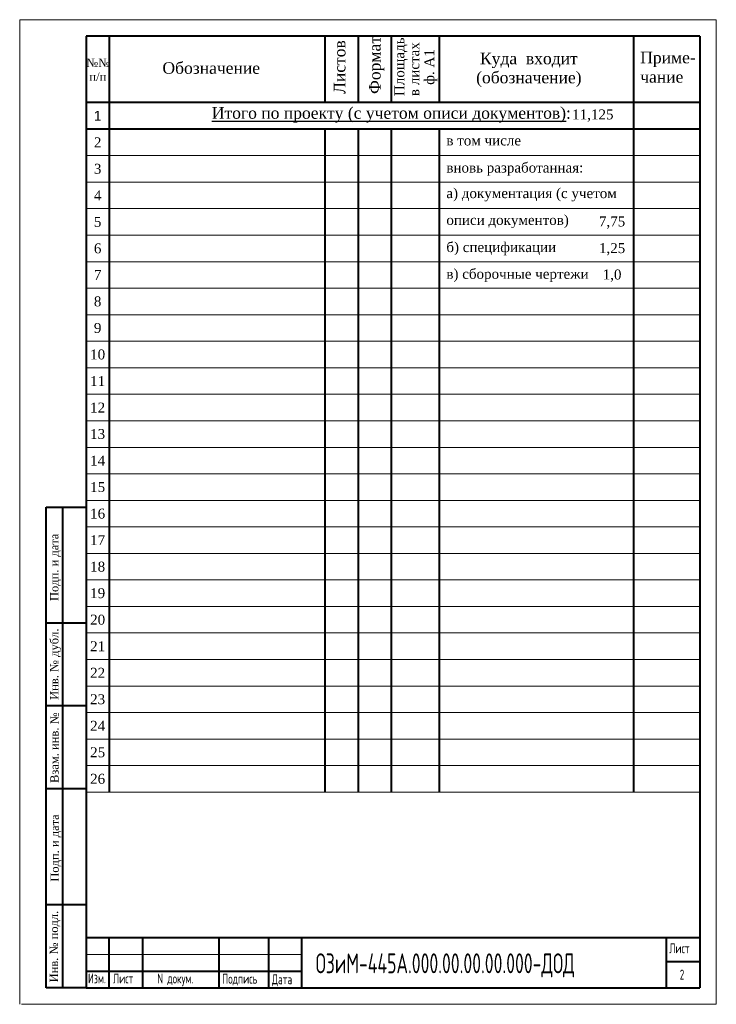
# Model space of a CAD drawing. Header units: millimetres. Extents: x 0 to 448, y 0 to 297.
# Tile 3 of 3: x 238 to 448, y 0 to 297. Entities that reach past the tile are written whole.
import ezdxf

# ---------------------------------------------------------------- set-up
doc = ezdxf.new("R2010")
doc.units = ezdxf.units.MM
for name, color, linetype, lineweight in [('RAHMEN025', 7, 'Continuous', 20), ('РАМКА', 7, 'Continuous', 40), ('ТОНКАЯ', 7, 'Continuous', 20), ('Тонкая рамки', 7, 'Continuous', 20)]:
    doc.layers.add(name, color=color, linetype=linetype, lineweight=lineweight)
doc.layers.add('текст', color=7, linetype='Continuous')
doc.styles.add('simplex', font='simplex.shx', dxfattribs={"width": 0.9})
doc.styles.get("Standard").update_dxf_attribs({"font": 'arial.ttf'})

msp = doc.modelspace()

# ---------------------------------------------------------------- linework, layer by layer
at = {"layer": 'RAHMEN025', "color": 7}
for p, q in [((448.35, 296.99), (238.35, 296.99)), ((238.35, 296.99), (238.35, -0.01)), ((448.35, 296.99), (448.35, -0.01)), ((448.35, 296.99), (448.35, -0.01)), ((448.35, -0.01), (238.86, -0.01))]:
    msp.add_line(p, q, dxfattribs=at)
at = {"layer": 'РАМКА', "color": 7}
for p, q in [((443.35, 291.99), (258.35, 291.99)), ((258.35, 291.98), (258.35, 4.99)), ((265.35, 291.99), (265.35, 63.99)), ((330.35, 291.99), (330.35, 271.99)), ((340.35, 291.99), (340.35, 271.99)), ((350.35, 291.99), (350.35, 271.99)), ((364.79, 291.99), (364.79, 271.99)), ((423.35, 291.99), (423.35, 63.99)), ((443.35, 291.99), (443.35, 4.99)), ((443.35, 271.99), (258.35, 271.99)), ((443.35, 263.99), (258.35, 263.99)), ((330.35, 263.99), (330.35, 63.99)), ((340.35, 263.99), (340.35, 63.99)), ((350.35, 263.99), (350.35, 63.99)), ((364.79, 263.99), (364.79, 63.99)), ((246.35, 149.99), (258.35, 149.99)), ((246.35, 4.99), (246.35, 149.99)), ((251.35, 4.99), (251.35, 149.99)), ((258.35, 149.99), (258.35, 4.99)), ((258.35, 114.99), (246.35, 114.99)), ((258.35, 89.99), (246.35, 89.99)), ((258.35, 64.99), (246.35, 64.99)), ((258.35, 29.99), (246.35, 29.99)), ((443.35, 19.99), (258.35, 19.99)), ((265.19, 19.99), (265.19, 4.99)), ((275.35, 19.99), (275.35, 4.99)), ((298.35, 19.99), (298.35, 4.99)), ((313.35, 19.99), (313.35, 4.99)), ((323.35, 19.99), (323.35, 4.99)), ((433.25, 19.77), (433.25, 5.02)), ((443.25, 12.77), (433.25, 12.77)), ((258.35, 9.99), (323.35, 9.99)), ((258.35, 4.99), (246.35, 4.99)), ((258.35, 4.99), (443.35, 4.99))]:
    msp.add_line(p, q, dxfattribs=at)
at = {"layer": 'ТОНКАЯ', "color": 7, "ltscale": 10}
for p, q in [((443.35, 255.99), (258.35, 255.99)), ((443.35, 247.99), (258.35, 247.99)), ((443.35, 239.99), (258.35, 239.99)), ((443.35, 231.99), (258.35, 231.99)), ((443.35, 223.99), (258.35, 223.99)), ((443.35, 215.99), (258.35, 215.99)), ((443.35, 207.99), (258.35, 207.99)), ((443.35, 199.99), (258.35, 199.99)), ((443.35, 191.99), (258.35, 191.99)), ((443.35, 183.99), (258.35, 183.99)), ((443.35, 175.99), (258.35, 175.99)), ((443.35, 167.99), (258.35, 167.99)), ((443.35, 159.99), (258.35, 159.99)), ((443.35, 151.99), (258.35, 151.99)), ((443.35, 143.99), (258.35, 143.99)), ((443.35, 135.99), (258.35, 135.99)), ((258.35, 127.99), (443.35, 127.99)), ((258.35, 119.99), (443.35, 119.99)), ((258.35, 111.99), (443.35, 111.99)), ((258.35, 103.99), (443.35, 103.99)), ((258.35, 95.99), (443.35, 95.99)), ((258.35, 87.99), (443.35, 87.99)), ((258.35, 79.99), (443.35, 79.99)), ((258.35, 71.99), (443.35, 71.99)), ((258.35, 63.99), (443.35, 63.99))]:
    msp.add_line(p, q, dxfattribs=at)
at = {"layer": 'Тонкая рамки', "linetype": 'ByBlock', "lineweight": 20}
msp.add_line((258.35, 14.99), (323.35, 14.99), dxfattribs=at)

# ---------------------------------------------------------------- texts
at = {"color": 0, "lineweight": 30, "style": 'simplex', "width": 0.65}
for s, p in [('Лист', (434.19, 15.4)), ('Изм.', (258.95, 6.31)), ('Лист', (266.49, 6.27)), ('N докум.', (279.82, 6.27)), ('Подпись', (299.43, 6.19)), ('Дата', (314.38, 6.05)), ('2', (437.32, 7.43))]:
    msp.add_text(s, height=3, dxfattribs=at).set_placement(p)
at = {"color": 0, "lineweight": 35, "style": 'simplex', "width": 0.62}
msp.add_text('ОЗиМ-445А.000.00.00.00.000-ДОД', height=6, dxfattribs=at).set_placement((327.59, 9.35))
at = {"color": 7, "width": 54.626, "attachment_point": 1, "rotation": 90}
for s, insert, char_height in [('{\\fTimes New Roman|b0|i0|c204|p18;Листов}', (333.05, 274.58), 3.5), ('{\\fTimes New Roman|b0|i0|c204|p18;Формат}', (343.64, 274.58), 3.5), ('\\pxsm0.9;{\\fTimes New Roman|b0|i0|c204|p18;Площадь\\Pв листах\\P   ф. А1}', (351.32, 273.95), 3)]:
    msp.add_mtext(s, dxfattribs=dict(at, insert=insert, char_height=char_height))
at = {"color": 7, "width": 54.626, "attachment_point": 1}
for s, insert, char_height in [('{\\fTimes New Roman|b0|i0|c204|p18;№№\\P п/п}', (258.43, 285.23), 2.5), ('{\\fTimes New Roman|b0|i0|c204|p18;Куда  входит}', (377.11, 287.04), 3.5), ('{\\fTimes New Roman|b0|i0|c204|p18;Приме-\\Pчание}', (425.41, 287.33), 3.5), ('{\\fTimes New Roman|b0|i0|c204|p18;Обозначение}', (281.38, 284.17), 3.5), ('{\\fTimes New Roman|b0|i0|c204|p18;(обозначение)}', (375.96, 281.3), 3.5), ('{\\fTimes New Roman|b0|i0|c204|p18;в том числе}', (366.98, 262.06), 3), ('{\\fTimes New Roman|b0|i0|c204|p18;вновь разработанная:}', (366.98, 253.88), 3), ('{\\fTimes New Roman|b0|i0|c204|p18;а) документация (с учетом }', (366.98, 246.16), 3), ('{\\fTimes New Roman|b0|i0|c204|p18;описи документов)}', (366.98, 238.09), 3), ('{\\fTimes New Roman|b0|i0|c204|p18;б) спецификации}', (366.98, 229.89), 3), ('{\\fTimes New Roman|b0|i0|c204|p18;в) сборочные чертежи }', (366.98, 221.82), 3)]:
    msp.add_mtext(s, dxfattribs=dict(at, insert=insert, char_height=char_height))
at = {"layer": 'текст', "color": 7, "ltscale": 10}
for s, insert, char_height, width, attachment_point in [('{\\fTimes New Roman|b0|i0|c204|p18;\\LИтого по проекту (с учетом описи документов)\\l:}', (296.28, 270.61), 3.5, 107.993, 1), ('1', (261.85, 267.99), 3, 7, 5), ('{\\fTimes New Roman|b0|i0|c204|p18;11,\\fTimes New Roman|b0|i0|c0|p18;12\\fTimes New Roman|b0|i0|c204|p18;5}', (411.13, 268.06), 3, 7, 5), ('{\\fTimes New Roman|b0|i0|c0|p18;2}', (261.85, 259.99), 3, 7, 5), ('{\\fTimes New Roman|b0|i0|c0|p18;3}', (261.85, 251.99), 3, 7, 5), ('{\\fTimes New Roman|b0|i0|c0|p18;4}', (261.85, 243.99), 3, 7, 5), ('{\\fTimes New Roman|b0|i0|c0|p18;5}', (261.85, 235.99), 3, 7, 5), ('{\\fTimes New Roman|b0|i0|c204|p18;7,7\\fTimes New Roman|b0|i0|c0|p18;5}', (416.93, 235.77), 3, 7, 5), ('{\\fTimes New Roman|b0|i0|c0|p18;6}', (261.85, 227.99), 3, 7, 5), ('{\\fTimes New Roman|b0|i0|c0|p18;1\\fTimes New Roman|b0|i0|c204|p18;,\\fTimes New Roman|b0|i0|c0|p18;2\\fTimes New Roman|b0|i0|c204|p18;5}', (416.93, 227.73), 3, 7, 5), ('{\\fTimes New Roman|b0|i0|c0|p18;7}', (261.85, 219.99), 3, 7, 5), ('{\\fTimes New Roman|b0|i0|c0|p18;1\\fTimes New Roman|b0|i0|c204|p18;,0}', (416.93, 219.77), 3, 7, 5), ('{\\fTimes New Roman|b0|i0|c0|p18;8}', (261.85, 211.99), 3, 7, 5), ('{\\fTimes New Roman|b0|i0|c0|p18;9}', (261.85, 203.99), 3, 7, 5), ('{\\fTimes New Roman|b0|i0|c0|p18;10}', (261.85, 195.99), 3, 7, 5), ('{\\fTimes New Roman|b0|i0|c0|p18;1\\fTimes New Roman|b0|i0|c204|p18;1}', (261.85, 187.99), 3, 7, 5), ('{\\fTimes New Roman|b0|i0|c204|p18;1\\fTimes New Roman|b0|i0|c0|p18;2}', (261.85, 179.99), 3, 7, 5), ('{\\fTimes New Roman|b0|i0|c204|p18;1\\fTimes New Roman|b0|i0|c0|p18;3}', (261.85, 171.99), 3, 7, 5), ('{\\fTimes New Roman|b0|i0|c204|p18;1\\fTimes New Roman|b0|i0|c0|p18;4}', (261.85, 163.99), 3, 7, 5), ('{\\fTimes New Roman|b0|i0|c204|p18;1\\fTimes New Roman|b0|i0|c0|p18;5}', (261.85, 155.99), 3, 7, 5), ('{\\fTimes New Roman|b0|i0|c204|p18;1\\fTimes New Roman|b0|i0|c0|p18;6}', (261.85, 147.99), 3, 7, 5), ('{\\fTimes New Roman|b0|i0|c204|p18;1\\fTimes New Roman|b0|i0|c0|p18;7}', (261.85, 139.99), 3, 7, 5), ('{\\fTimes New Roman|b0|i0|c204|p18;1\\fTimes New Roman|b0|i0|c0|p18;8}', (261.85, 131.99), 3, 7, 5), ('{\\fTimes New Roman|b0|i0|c204|p18;1\\fTimes New Roman|b0|i0|c0|p18;9}', (261.85, 123.99), 3, 7, 5), ('{\\fTimes New Roman|b0|i0|c0|p18;20}', (261.85, 115.99), 3, 7, 5), ('{\\fTimes New Roman|b0|i0|c0|p18;2\\fTimes New Roman|b0|i0|c204|p18;1}', (261.85, 107.99), 3, 7, 5), ('{\\fTimes New Roman|b0|i0|c0|p18;22}', (261.85, 99.99), 3, 7, 5), ('{\\fTimes New Roman|b0|i0|c0|p18;23}', (261.85, 91.99), 3, 7, 5), ('{\\fTimes New Roman|b0|i0|c0|p18;24}', (261.85, 83.99), 3, 7, 5), ('{\\fTimes New Roman|b0|i0|c0|p18;25}', (261.85, 75.99), 3, 7, 5), ('{\\fTimes New Roman|b0|i0|c0|p18;2\\fTimes New Roman|b0|i0|c204|p18;6}', (261.85, 67.99), 3, 7, 5)]:
    msp.add_mtext(s, dxfattribs=dict(at, insert=insert, char_height=char_height, width=width, attachment_point=attachment_point))
at = {"layer": 'текст', "color": 7, "char_height": 2.5, "attachment_point": 5, "rotation": 90}
for s, insert in [('{\\fTimes New Roman|b0|i0|c204|p18;Подп. и дата}', (249.14, 131.78)), ('{\\fTimes New Roman|b0|i0|c204|p18;Инв. № дубл.}', (249.19, 102.57)), ('{\\fTimes New Roman|b0|i0|c204|p18;Взам. инв. №}', (248.85, 77.39)), ('{\\fTimes New Roman|b0|i0|c204|p18;Подп. и дата}', (249.26, 47.12)), ('{\\fTimes New Roman|b0|i0|c204|p18;Инв. № подл.}', (249.03, 17.4))]:
    msp.add_mtext(s, dxfattribs=dict(at, insert=insert))

doc.saveas('drawing.dxf')
